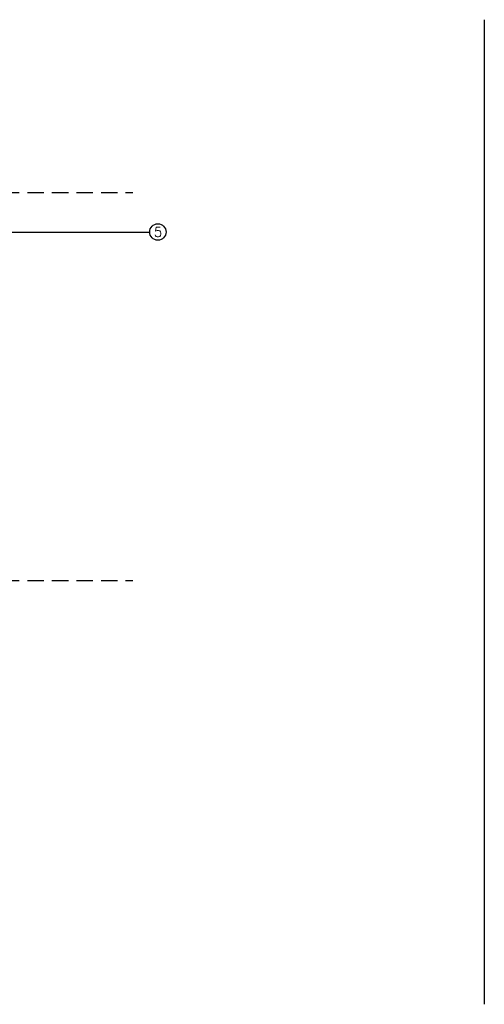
# Model space of a CAD drawing. Header units: millimetres. Extents: x 64 to 574, y 80 to 262.
# Tile 10 of 10: x 538 to 574, y 176 to 252. Entities that reach past the tile are written whole.
import ezdxf
from ezdxf.enums import TextEntityAlignment as Align

# ---------------------------------------------------------------- set-up
doc = ezdxf.new("R2010")
doc.units = ezdxf.units.MM
doc.linetypes.add('HIDDEN', pattern=[0.375, 0.25, -0.125])
doc.styles.add('ROMANS', font='ROMANS', dxfattribs={"height": 0.2})

msp = doc.modelspace()

# ---------------------------------------------------------------- linework, layer by layer
at = {"color": 1}
msp.add_line((573.639, 251.613), (573.639, 176.401), dxfattribs=at)
at = {"linetype": 'HIDDEN', "ltscale": 5}
for p, q in [((484.372, 238.409), (546.807, 238.409)), ((484.372, 208.785), (546.807, 208.785))]:
    msp.add_line(p, q, dxfattribs=at)
at = {"linetype": 'Continuous'}
msp.add_line((483.097, 235.394), (548.083, 235.394), dxfattribs=at)
at = {"color": 7, "linetype": 'Continuous'}
msp.add_circle((548.708, 235.394), 0.626, dxfattribs=at)

# ---------------------------------------------------------------- texts
at = {"color": 7, "linetype": 'Continuous', "style": 'ROMANS'}
msp.add_text('5', height=0.73, dxfattribs=at).set_placement((548.725, 235.394), align=Align.MIDDLE)

doc.saveas('drawing.dxf')
